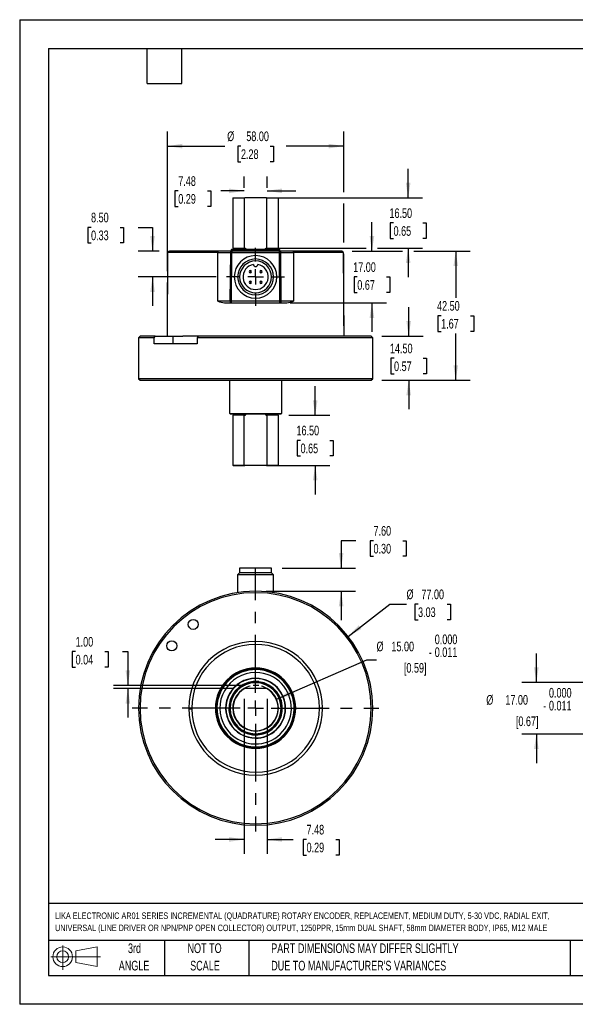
# Model space of a CAD drawing. Header units: millimetres. Extents: x 0 to 419, y 0 to 324.
# Tile 1 of 4: x 0 to 183, y 0 to 324. Entities that reach past the tile are written whole.
import ezdxf

# ---------------------------------------------------------------- set-up
doc = ezdxf.new("R2010")
doc.units = ezdxf.units.MM
doc.header["$LTSCALE"] = 1.5
doc.linetypes.add('CENTERX2', pattern=[20.32, 12.7, -2.54, 2.54, -2.54])
doc.linetypes.add('HIDDEN', pattern=[1.905, 1.27, -0.635])
for name, color, linetype in [('CENTER', 40, 'CENTERX2'), ('HIDDEN', 102, 'HIDDEN'), ('SLD-DEFPOINTS', 7, 'Continuous')]:
    doc.layers.add(name, color=color, linetype=linetype)
doc.layers.add('DIMENSIONS', color=140, linetype='Continuous', lineweight=25)
doc.layers.add('TEXT', color=140, linetype='Continuous', lineweight=25)
doc.styles.add('SLDTEXTSTYLE0', font='TXT', dxfattribs={"width": 0.7})
doc.dimstyles.new('SLDDIMSTYLE0', dxfattribs={"dimtxt": 3.237012, "dimasz": 4.953, "dimexe": 0, "dimexo": 0.0625, "dimgap": 0.809253, "dimtad": 0, "dimtih": 1, "dimtoh": 1, "dimrnd": 1e-09, "dimzin": 4, "dimdsep": 46, "dimtxsty": 'SLDTEXTSTYLE0', "dimsah": 1, "dimcen": 0.09, "dimadec": 0, "dimazin": 1, "dimtfac": 1, "dimtmove": 0, "dimatfit": 0, "dimfxl": 0, "dimfrac": 2, "dimtolj": 1, "dimtzin": 12, "dimarcsym": 0})
doc.dimstyles.new('SLDDIMSTYLE1', dxfattribs={"dimtxt": 3.237012, "dimasz": 4.953, "dimexe": 0, "dimexo": 0.0625, "dimgap": 0.809253, "dimtad": 0, "dimtih": 1, "dimtoh": 1, "dimrnd": 1e-09, "dimzin": 4, "dimdsep": 46, "dimtxsty": 'SLDTEXTSTYLE0', "dimsah": 1, "dimcen": 0, "dimadec": 0, "dimazin": 1, "dimtfac": 1, "dimtofl": 0, "dimtmove": 0, "dimatfit": 3, "dimfxl": 0, "dimfrac": 2, "dimtolj": 1, "dimtzin": 12, "dimarcsym": 0})
doc.dimstyles.new('SLDDIMSTYLE2', dxfattribs={"dimtxt": 3.237012, "dimasz": 4.953, "dimexe": 0, "dimexo": 0.0625, "dimgap": 0.809253, "dimtad": 0, "dimtih": 1, "dimtoh": 1, "dimrnd": 1e-09, "dimzin": 4, "dimdsep": 46, "dimtxsty": 'SLDTEXTSTYLE0', "dimsah": 1, "dimcen": 0, "dimadec": 0, "dimazin": 1, "dimtol": 1, "dimtm": 0.011, "dimtfac": 1, "dimtdec": 3, "dimtofl": 0, "dimtmove": 0, "dimatfit": 3, "dimfxl": 0, "dimfrac": 2, "dimtolj": 1, "dimtzin": 0, "dimarcsym": 0})
doc.dimstyles.new('SLDDIMSTYLE3', dxfattribs={"dimtxt": 3.237012, "dimasz": 4.953, "dimexe": 0, "dimexo": 0.0625, "dimgap": 0.809253, "dimtad": 0, "dimtih": 1, "dimtoh": 1, "dimrnd": 1e-09, "dimzin": 12, "dimdsep": 46, "dimtxsty": 'SLDTEXTSTYLE0', "dimsah": 1, "dimcen": 0.09, "dimadec": 0, "dimazin": 3, "dimtfac": 1, "dimtmove": 0, "dimatfit": 0, "dimfxl": 0, "dimfrac": 2, "dimtolj": 1, "dimtzin": 12, "dimarcsym": 0})
doc.dimstyles.new('SLDDIMSTYLE4', dxfattribs={"dimtxt": 3.237012, "dimasz": 4.953, "dimexe": 0, "dimexo": 0.0625, "dimgap": 0.809253, "dimtad": 0, "dimtih": 1, "dimtoh": 1, "dimrnd": 1e-09, "dimzin": 4, "dimdsep": 46, "dimtxsty": 'SLDTEXTSTYLE0', "dimsah": 1, "dimcen": 0.09, "dimadec": 0, "dimazin": 1, "dimtfac": 1, "dimtofl": 0, "dimtmove": 0, "dimatfit": 3, "dimfxl": 0, "dimfrac": 2, "dimtolj": 1, "dimtzin": 12, "dimarcsym": 0})
doc.dimstyles.new('SLDDIMSTYLE5', dxfattribs={"dimtxt": 3.237012, "dimasz": 4.953, "dimexe": 0, "dimexo": 0.0625, "dimgap": 0.809253, "dimtad": 0, "dimtih": 1, "dimtoh": 1, "dimrnd": 1e-09, "dimzin": 4, "dimdsep": 46, "dimtxsty": 'SLDTEXTSTYLE0', "dimsah": 1, "dimcen": 0.09, "dimadec": 0, "dimazin": 1, "dimtol": 1, "dimtm": 0.011, "dimtfac": 1, "dimtdec": 3, "dimtmove": 0, "dimatfit": 0, "dimfxl": 0, "dimfrac": 2, "dimtolj": 1, "dimtzin": 0, "dimarcsym": 0})

# ---------------------------------------------------------------- blocks, each defined once
blk = doc.blocks.new('Block11')
at = {"color": 7, "linetype": 'Continuous', "lineweight": 18}
for p, q in [((3.88, 7.97), (3.88, 0)), ((8.22, 6.25), (15.26, 7.55)), ((15.26, 7.55), (15.26, 1.1)), ((0, 4.32), (16.31, 4.32)), ((8.22, 2.39), (8.22, 6.25)), ((8.22, 2.39), (15.26, 1.1))]:
    blk.add_line(p, q, dxfattribs=at)
for radius in [3.23, 1.93]:
    blk.add_circle((3.88, 4.32), radius, dxfattribs=at)
blk = doc.blocks.new('Block12')
at = {"layer": 'SLD-DEFPOINTS'}
blk.add_blockref('Block11', (0, 0), dxfattribs=at)
blk = doc.blocks.new('SW_NOTE_0')
at = {"layer": 'TEXT', "color": 0, "linetype": 'CENTERX2', "lineweight": 18, "char_height": 2.12776, "attachment_point": 1, "style": 'SLDTEXTSTYLE0'}
for s, insert in [('LIKA ELECTRONIC AR01 SERIES INCREMENTAL (QUADRATURE) ROTARY ENCODER, REPLACEMENT, MEDIUM DUTY, 5-30 VDC, RADIAL EXIT,', (0, 2.74)), ('UNIVERSAL (LINE DRIVER OR NPN/PNP OPEN COLLECTOR) OUTPUT, 1250PPR, 15mm DUAL SHAFT, 58mm DIAMETER BODY, IP65, M12 MALE', (0, -1.26))]:
    blk.add_mtext(s, dxfattribs=dict(at, insert=insert))
blk = doc.blocks.new('SW_NOTE_0_3')
at = {"layer": 'TEXT', "color": 0, "linetype": 'CENTERX2', "lineweight": 18, "char_height": 3.175, "attachment_point": 1, "style": 'SLDTEXTSTYLE0'}
for s, insert in [('PART DIMENSIONS MAY DIFFER SLIGHTLY', (0, 4.09)), ("DUE TO MANUFACTURER'S VARIANCES", (0, -1.64))]:
    blk.add_mtext(s, dxfattribs=dict(at, insert=insert))
blk = doc.blocks.new('SW_NOTE_0_4')
at = {"layer": 'TEXT', "color": 0, "linetype": 'CENTERX2', "lineweight": 18, "char_height": 3.175, "attachment_point": 2, "style": 'SLDTEXTSTYLE0'}
for s, insert in [('NOT TO', (7.89, 4.09)), ('SCALE', (8.03, -1.64))]:
    blk.add_mtext(s, dxfattribs=dict(at, insert=insert))
blk = doc.blocks.new('SW_NOTE_0_5')
at = {"layer": 'TEXT', "color": 0, "linetype": 'CENTERX2', "lineweight": 18, "char_height": 3.175, "attachment_point": 2, "style": 'SLDTEXTSTYLE0'}
for s, insert in [('3rd', (3.47, 4.09)), ('ANGLE', (3.33, -1.64))]:
    blk.add_mtext(s, dxfattribs=dict(at, insert=insert))
blk = doc.blocks.new('_D')
at = {"layer": 'DIMENSIONS'}
for p, q in [((18.38, 116), (17.29, 116)), ((17.29, 116), (17.29, 110.86)), ((28, 116), (29.09, 116)), ((29.09, 116), (29.09, 110.86)), ((33.84, 116), (35.57, 116)), ((35.57, 116), (35.57, 104.89)), ((17.29, 110.86), (18.38, 110.86)), ((29.09, 110.86), (28, 110.86)), ((74.1, 104.89), (30.8, 104.89)), ((70.36, 103.89), (30.8, 103.89)), ((35.57, 103.89), (35.57, 94.36))]:
    blk.add_line(p, q, dxfattribs=at)
for points in [[(35.57, 104.89), (36.33, 109.84), (34.8, 109.84)], [(35.57, 103.89), (34.8, 98.94), (36.33, 98.94)]]:
    blk.add_solid(points, dxfattribs=at)
at = {"layer": 'DIMENSIONS', "char_height": 3.175, "attachment_point": 1, "style": 'SLDTEXTSTYLE0'}
for s, insert in [('1.00', (18.38, 120.82)), ('0.04', (18.38, 114.95))]:
    blk.add_mtext(s, dxfattribs=dict(at, insert=insert))
blk = doc.blocks.new('_D_1')
at = {"layer": 'DIMENSIONS'}
for p, q in [((107.96, 121), (121.63, 131.61)), ((121.63, 131.61), (127.16, 131.61)), ((130.95, 131.61), (129.87, 131.61)), ((129.87, 131.61), (129.87, 126.47)), ((140.57, 131.61), (141.66, 131.61)), ((141.66, 131.61), (141.66, 126.47)), ((129.87, 126.47), (130.95, 126.47)), ((141.66, 126.47), (140.57, 126.47))]:
    blk.add_line(p, q, dxfattribs=at)
blk.add_solid([(107.96, 121), (112.34, 123.44), (111.41, 124.64)], dxfattribs=at)
at = {"layer": 'DIMENSIONS', "char_height": 3.175, "attachment_point": 1, "style": 'SLDTEXTSTYLE0'}
for s, insert in [('%%c', (127.16, 136.43)), ('77.00', (132.05, 136.43)), ('3.03', (130.95, 130.56))]:
    blk.add_mtext(s, dxfattribs=dict(at, insert=insert))
blk = doc.blocks.new('_D_2')
at = {"layer": 'DIMENSIONS'}
for p, q in [((110.47, 152.5), (105.67, 152.5)), ((105.67, 152.5), (105.67, 143.49)), ((116.31, 152.5), (115.22, 152.5)), ((115.22, 152.5), (115.22, 147.36)), ((125.93, 152.5), (127.01, 152.5)), ((127.01, 152.5), (127.01, 147.36)), ((115.22, 147.36), (116.31, 147.36)), ((127.01, 147.36), (125.93, 147.36)), ((86.25, 143.49), (110.44, 143.49)), ((81, 135.89), (110.44, 135.89)), ((105.67, 135.89), (105.67, 126.36))]:
    blk.add_line(p, q, dxfattribs=at)
for points in [[(105.67, 143.49), (106.44, 148.44), (104.91, 148.44)], [(105.67, 135.89), (104.91, 130.94), (106.44, 130.94)]]:
    blk.add_solid(points, dxfattribs=at)
at = {"layer": 'DIMENSIONS', "char_height": 3.175, "attachment_point": 1, "style": 'SLDTEXTSTYLE0'}
for s, insert in [('7.60', (116.31, 157.32)), ('0.30', (116.31, 151.45))]:
    blk.add_mtext(s, dxfattribs=dict(at, insert=insert))
blk = doc.blocks.new('_D_3')
at = {"layer": 'DIMENSIONS'}
for p, q in [((84.43, 100.38), (114.15, 113.29)), ((114.15, 113.29), (117.31, 113.29))]:
    blk.add_line(p, q, dxfattribs=at)
blk.add_solid([(84.43, 100.38), (89.28, 101.65), (88.67, 103.05)], dxfattribs=at)
at = {"layer": 'DIMENSIONS', "attachment_point": 1, "style": 'SLDTEXTSTYLE0'}
for s, insert, char_height in [('0.000', (136.44, 121.63), 3.175), ('%%c', (117.31, 119.29), 3.175), ('15.00', (122.2, 119.29), 3.175), ('0.011', (136.44, 117.4), 3.175), ('-', (134.51, 117.4), 3.17), ('[0.59]', (126.3, 112.25), 3.175)]:
    blk.add_mtext(s, dxfattribs=dict(at, insert=insert, char_height=char_height))
blk = doc.blocks.new('_D_4')
at = {"layer": 'DIMENSIONS'}
for p, q in [((73.81, 100.44), (73.81, 49.46)), ((81.3, 100.44), (81.3, 49.46)), ((73.81, 54.22), (64.29, 54.22)), ((81.3, 54.22), (89.91, 54.22)), ((94.3, 54.22), (93.21, 54.22)), ((93.21, 54.22), (93.21, 49.08)), ((103.92, 54.22), (105.01, 54.22)), ((105.01, 54.22), (105.01, 49.08)), ((93.21, 49.08), (94.3, 49.08)), ((105.01, 49.08), (103.92, 49.08))]:
    blk.add_line(p, q, dxfattribs=at)
for points in [[(73.81, 54.22), (68.86, 54.99), (68.86, 53.46)], [(81.3, 54.22), (86.25, 53.46), (86.25, 54.99)]]:
    blk.add_solid(points, dxfattribs=at)
at = {"layer": 'DIMENSIONS', "char_height": 3.175, "attachment_point": 1, "style": 'SLDTEXTSTYLE0'}
for s, insert in [('7.48', (94.3, 59.04)), ('0.29', (94.3, 53.17))]:
    blk.add_mtext(s, dxfattribs=dict(at, insert=insert))
blk = doc.blocks.new('SW_CENTERMARKSYMBOL_0')
at = {"layer": 'CENTER', "color": 0}
for p, q in [((0, 5.08), (0, 40.54)), ((-5.08, 0), (-40.54, 0)), ((0, 0), (-2.54, 0)), ((0, 0), (0, 2.54)), ((0, 0), (0, -2.54)), ((0, 0), (2.54, 0)), ((5.08, 0), (40.54, 0)), ((0, -5.08), (0, -40.54))]:
    blk.add_line(p, q, dxfattribs=at)
blk = doc.blocks.new('_D_10')
at = {"layer": 'DIMENSIONS'}
for p, q in [((169.85, 105.89), (169.85, 115.41)), ((207.5, 105.89), (165.08, 105.89)), ((207.5, 88.89), (165.08, 88.89)), ((169.85, 88.89), (169.85, 79.36))]:
    blk.add_line(p, q, dxfattribs=at)
for points in [[(169.85, 105.89), (170.61, 110.84), (169.08, 110.84)], [(169.85, 88.89), (169.08, 83.94), (170.61, 83.94)]]:
    blk.add_solid(points, dxfattribs=at)
at = {"layer": 'DIMENSIONS', "attachment_point": 1, "style": 'SLDTEXTSTYLE0'}
for s, insert, char_height in [('0.000', (173.99, 104.05), 3.175), ('%%c', (153.38, 101.72), 3.175), ('17.00', (159.66, 101.72), 3.175), ('-', (172.07, 99.82), 3.17), ('0.011', (173.99, 99.82), 3.175), ('[0.67]', (163.11, 94.68), 3.175)]:
    blk.add_mtext(s, dxfattribs=dict(at, insert=insert, char_height=char_height))
blk = doc.blocks.new('_D_12')
at = {"layer": 'DIMENSIONS'}
for p, q in [((48.55, 241.12), (48.55, 287.04)), ((106.55, 267.12), (106.55, 287.04)), ((48.55, 282.27), (67.48, 282.27)), ((72.74, 282.27), (71.66, 282.27)), ((71.66, 282.27), (71.66, 277.13)), ((82.36, 282.27), (83.45, 282.27)), ((83.45, 282.27), (83.45, 277.13)), ((106.55, 282.27), (87.62, 282.27)), ((71.66, 277.13), (72.74, 277.13)), ((83.45, 277.13), (82.36, 277.13)), ((106.55, 250.62), (106.55, 263.37)), ((106.55, 223.19), (106.55, 246.87)), ((48.55, 223.19), (48.55, 237.37))]:
    blk.add_line(p, q, dxfattribs=at)
for points in [[(48.55, 282.27), (53.51, 281.51), (53.51, 283.04)], [(106.55, 282.27), (101.6, 283.04), (101.6, 281.51)]]:
    blk.add_solid(points, dxfattribs=at)
at = {"layer": 'DIMENSIONS', "char_height": 3.175, "attachment_point": 1, "style": 'SLDTEXTSTYLE0'}
for s, insert in [('%%c', (68.21, 287.09)), ('58.00', (74.49, 287.09)), ('2.28', (72.74, 281.22))]:
    blk.add_mtext(s, dxfattribs=dict(at, insert=insert))
blk = doc.blocks.new('_D_13')
at = {"layer": 'DIMENSIONS'}
for p, q in [((127.87, 219.74), (127.87, 229.27)), ((119, 219.74), (132.63, 219.74)), ((123.06, 212.49), (121.97, 212.49)), ((121.97, 212.49), (121.97, 207.35)), ((132.68, 212.49), (133.76, 212.49)), ((133.76, 212.49), (133.76, 207.35)), ((121.97, 207.35), (123.06, 207.35)), ((133.76, 207.35), (132.68, 207.35)), ((119, 205.24), (132.63, 205.24)), ((127.87, 205.24), (127.87, 195.72))]:
    blk.add_line(p, q, dxfattribs=at)
for points in [[(127.87, 219.74), (128.63, 224.7), (127.11, 224.7)], [(127.87, 205.24), (127.11, 200.29), (128.63, 200.29)]]:
    blk.add_solid(points, dxfattribs=at)
at = {"layer": 'DIMENSIONS', "char_height": 3.175, "attachment_point": 1, "style": 'SLDTEXTSTYLE0'}
for s, insert in [('14.50', (121.71, 217.31)), ('0.57', (123.06, 211.44))]:
    blk.add_mtext(s, dxfattribs=dict(at, insert=insert))
blk = doc.blocks.new('_D_14')
at = {"layer": 'DIMENSIONS'}
for p, q in [((109.31, 247.74), (125.83, 247.74)), ((129.58, 247.74), (148.11, 247.74)), ((143.35, 247.74), (143.35, 232.36)), ((138.54, 226.49), (137.45, 226.49)), ((137.45, 226.49), (137.45, 221.35)), ((148.16, 226.49), (149.25, 226.49)), ((149.25, 226.49), (149.25, 221.35)), ((137.45, 221.35), (138.54, 221.35)), ((143.35, 205.24), (143.35, 220.63)), ((149.25, 221.35), (148.16, 221.35)), ((119, 205.24), (148.11, 205.24))]:
    blk.add_line(p, q, dxfattribs=at)
for points in [[(143.35, 247.74), (142.59, 242.79), (144.11, 242.79)], [(143.35, 205.24), (144.11, 210.2), (142.59, 210.2)]]:
    blk.add_solid(points, dxfattribs=at)
at = {"layer": 'DIMENSIONS', "char_height": 3.175, "attachment_point": 1, "style": 'SLDTEXTSTYLE0'}
for s, insert in [('42.50', (137.2, 231.31)), ('1.67', (138.54, 225.44))]:
    blk.add_mtext(s, dxfattribs=dict(at, insert=insert))
blk = doc.blocks.new('_D_15')
at = {"layer": 'DIMENSIONS'}
for p, q in [((73.81, 268.59), (73.81, 272.32)), ((81.3, 268.59), (81.3, 272.32)), ((52.13, 267.56), (51.05, 267.56)), ((51.05, 267.56), (51.05, 262.41)), ((61.75, 267.56), (62.84, 267.56)), ((62.84, 267.56), (62.84, 262.41)), ((73.81, 267.56), (66.14, 267.56)), ((81.3, 267.56), (90.82, 267.56)), ((51.05, 262.41), (52.13, 262.41)), ((62.84, 262.41), (61.75, 262.41))]:
    blk.add_line(p, q, dxfattribs=at)
for points in [[(73.81, 267.56), (68.86, 268.32), (68.86, 266.79)], [(81.3, 267.56), (86.25, 266.79), (86.25, 268.32)]]:
    blk.add_solid(points, dxfattribs=at)
at = {"layer": 'DIMENSIONS', "char_height": 3.175, "attachment_point": 1, "style": 'SLDTEXTSTYLE0'}
for s, insert in [('7.48', (52.13, 272.37)), ('0.29', (52.13, 266.5))]:
    blk.add_mtext(s, dxfattribs=dict(at, insert=insert))
blk = doc.blocks.new('_D_16')
at = {"layer": 'DIMENSIONS'}
for p, q in [((127.71, 265.24), (127.71, 274.77)), ((84.54, 265.24), (132.47, 265.24)), ((122.9, 256.99), (121.81, 256.99)), ((121.81, 256.99), (121.81, 251.85)), ((132.52, 256.99), (133.6, 256.99)), ((133.6, 256.99), (133.6, 251.85)), ((121.81, 251.85), (122.9, 251.85)), ((133.6, 251.85), (132.52, 251.85)), ((84.75, 248.74), (113.92, 248.74)), ((117.67, 248.74), (132.47, 248.74)), ((127.71, 248.74), (127.71, 239.22))]:
    blk.add_line(p, q, dxfattribs=at)
for points in [[(127.71, 265.24), (128.47, 270.2), (126.94, 270.2)], [(127.71, 248.74), (126.94, 243.79), (128.47, 243.79)]]:
    blk.add_solid(points, dxfattribs=at)
at = {"layer": 'DIMENSIONS', "char_height": 3.175, "attachment_point": 1, "style": 'SLDTEXTSTYLE0'}
for s, insert in [('16.50', (121.55, 261.81)), ('0.65', (122.9, 255.94))]:
    blk.add_mtext(s, dxfattribs=dict(at, insert=insert))
blk = doc.blocks.new('_D_17')
at = {"layer": 'DIMENSIONS'}
for p, q in [((97.14, 193.74), (97.14, 203.27)), ((88.5, 193.74), (101.91, 193.74)), ((92.33, 185.49), (91.25, 185.49)), ((91.25, 185.49), (91.25, 180.35)), ((101.95, 185.49), (103.04, 185.49)), ((103.04, 185.49), (103.04, 180.35)), ((91.25, 180.35), (92.33, 180.35)), ((103.04, 180.35), (101.95, 180.35)), ((84.54, 177.24), (101.91, 177.24)), ((97.14, 177.24), (97.14, 167.72))]:
    blk.add_line(p, q, dxfattribs=at)
for points in [[(97.14, 193.74), (97.91, 198.7), (96.38, 198.7)], [(97.14, 177.24), (96.38, 172.29), (97.91, 172.29)]]:
    blk.add_solid(points, dxfattribs=at)
at = {"layer": 'DIMENSIONS', "char_height": 3.175, "attachment_point": 1, "style": 'SLDTEXTSTYLE0'}
for s, insert in [('16.50', (90.99, 190.31)), ('0.65', (92.33, 184.44))]:
    blk.add_mtext(s, dxfattribs=dict(at, insert=insert))
blk = doc.blocks.new('_D_18')
at = {"layer": 'DIMENSIONS'}
for p, q in [((23.46, 255.55), (22.37, 255.55)), ((22.37, 255.55), (22.37, 250.41)), ((33.08, 255.55), (34.17, 255.55)), ((34.17, 255.55), (34.17, 250.41)), ((38.92, 255.55), (43.67, 255.55)), ((43.67, 255.55), (43.67, 247.74)), ((22.37, 250.41), (23.46, 250.41)), ((34.17, 250.41), (33.08, 250.41)), ((45.8, 247.74), (38.91, 247.74)), ((64.56, 239.24), (38.91, 239.24)), ((43.67, 239.24), (43.67, 229.72))]:
    blk.add_line(p, q, dxfattribs=at)
for points in [[(43.67, 247.74), (44.44, 252.7), (42.91, 252.7)], [(43.67, 239.24), (42.91, 234.29), (44.44, 234.29)]]:
    blk.add_solid(points, dxfattribs=at)
at = {"layer": 'DIMENSIONS', "char_height": 3.175, "attachment_point": 1, "style": 'SLDTEXTSTYLE0'}
for s, insert in [('8.50', (23.46, 260.37)), ('0.33', (23.46, 254.5))]:
    blk.add_mtext(s, dxfattribs=dict(at, insert=insert))
blk = doc.blocks.new('_D_19')
at = {"layer": 'DIMENSIONS'}
for p, q in [((115.79, 247.74), (115.79, 257.27)), ((109.31, 247.74), (120.56, 247.74)), ((110.98, 239.24), (109.9, 239.24)), ((109.9, 239.24), (109.9, 234.1)), ((120.6, 239.24), (121.69, 239.24)), ((121.69, 239.24), (121.69, 234.1)), ((109.9, 234.1), (110.98, 234.1)), ((121.69, 234.1), (120.6, 234.1)), ((88.92, 230.74), (120.56, 230.74)), ((115.79, 230.74), (115.79, 221.22))]:
    blk.add_line(p, q, dxfattribs=at)
for points in [[(115.79, 247.74), (116.56, 252.7), (115.03, 252.7)], [(115.79, 230.74), (115.03, 225.79), (116.56, 225.79)]]:
    blk.add_solid(points, dxfattribs=at)
at = {"layer": 'DIMENSIONS', "char_height": 3.175, "attachment_point": 1, "style": 'SLDTEXTSTYLE0'}
for s, insert in [('17.00', (109.64, 244.06)), ('0.67', (110.98, 238.19))]:
    blk.add_mtext(s, dxfattribs=dict(at, insert=insert))
blk = doc.blocks.new('SW_CENTERMARKSYMBOL_1')
at = {"layer": 'CENTER', "color": 0}
for p, q in [((0, 5.08), (0, 9.54)), ((-5.08, 0), (-9.54, 0)), ((0, 0), (-2.54, 0)), ((0, 0), (0, 2.54)), ((0, 0), (0, -2.54)), ((0, 0), (2.54, 0)), ((5.08, 0), (9.54, 0)), ((0, -5.08), (0, -9.54))]:
    blk.add_line(p, q, dxfattribs=at)

msp = doc.modelspace()

# ---------------------------------------------------------------- linework, layer by layer
at = {"color": 7, "linetype": 'Continuous'}
for p, q in [((0.004, 323.854), (0.004, 0.004)), ((0.004, 323.854), (419.104, 323.854)), ((419.104, 0.004), (0.004, 0.004))]:
    msp.add_line(p, q, dxfattribs=at)
for p, q in [((70.154, 265.245), (70.054, 265.145)), ((70.054, 265.145), (70.054, 248.745)), ((70.154, 265.245), (74.017, 265.245)), ((73.812, 265.145), (74.017, 265.245)), ((73.812, 265.145), (73.812, 248.745)), ((81.091, 265.245), (74.017, 265.245)), ((81.091, 265.245), (81.295, 265.145)), ((81.091, 265.245), (84.954, 265.245)), ((81.295, 248.745), (81.295, 265.145)), ((84.954, 265.245), (85.054, 265.145)), ((85.054, 248.745), (85.054, 265.145)), ((48.554, 219.745), (48.746, 247.248)), ((65.15, 247.248), (48.746, 247.248)), ((65.365, 247.745), (49.254, 247.745)), ((65.102, 231.248), (65.15, 247.248)), ((65.15, 247.248), (69.246, 247.248)), ((69.246, 247.248), (69.134, 231.248)), ((69.746, 247.245), (69.246, 247.248)), ((69.746, 247.245), (69.393, 247.599)), ((69.654, 248.245), (69.554, 248.145)), ((85.554, 248.145), (69.554, 248.145)), ((69.554, 248.145), (69.554, 247.745)), ((69.634, 231.245), (69.746, 247.245)), ((85.454, 248.245), (69.654, 248.245)), ((85.361, 247.745), (69.746, 247.745)), ((69.746, 247.245), (85.362, 247.245)), ((70.054, 248.745), (73.812, 248.745)), ((81.295, 248.745), (85.054, 248.745)), ((85.473, 231.245), (85.362, 247.245)), ((85.554, 248.145), (85.454, 248.245)), ((85.554, 247.745), (85.554, 248.145)), ((85.973, 231.248), (85.862, 247.248)), ((85.862, 247.248), (89.957, 247.248)), ((85.973, 231.248), (85.862, 247.248)), ((105.861, 247.745), (89.742, 247.745)), ((89.957, 247.248), (90.005, 231.248)), ((106.361, 247.248), (89.957, 247.248)), ((106.362, 247.248), (106.361, 247.248)), ((106.362, 247.248), (106.554, 219.745)), ((77.554, 244.495), (77.554, 245.145)), ((75.804, 241.395), (75.804, 241.055)), ((75.804, 240.935), (75.804, 240.595)), ((79.304, 241.395), (79.304, 241.055)), ((79.304, 240.935), (79.304, 240.595)), ((75.804, 237.895), (75.804, 237.555)), ((75.804, 237.435), (75.804, 237.095)), ((79.304, 237.895), (79.304, 237.555)), ((79.304, 237.435), (79.304, 237.095)), ((77.554, 233.345), (77.554, 233.995)), ((69.134, 231.248), (65.102, 231.248)), ((69.134, 231.248), (69.634, 231.245)), ((69.279, 230.892), (69.634, 231.245)), ((85.473, 231.245), (69.634, 231.245)), ((69.634, 230.745), (85.473, 230.745)), ((85.473, 231.245), (85.827, 231.247)), ((85.827, 231.247), (85.973, 231.248)), ((90.005, 231.248), (85.973, 231.248)), ((39.554, 219.745), (39.054, 219.245)), ((39.054, 219.245), (39.054, 205.745)), ((44.193, 219.245), (39.054, 219.245)), ((44.56, 219.745), (39.554, 219.745)), ((44.193, 219.245), (44.56, 219.745)), ((44.193, 217.245), (44.193, 219.245)), ((58.335, 217.245), (44.193, 217.245)), ((44.56, 219.745), (50.33, 219.745)), ((50.33, 219.745), (50.33, 217.245)), ((50.33, 219.745), (53.61, 219.745)), ((58.702, 219.745), (53.61, 219.745)), ((58.702, 219.745), (58.335, 219.245)), ((58.335, 219.245), (58.335, 217.245)), ((116.054, 219.245), (58.335, 219.245)), ((115.554, 219.745), (58.702, 219.745)), ((116.054, 219.245), (115.554, 219.745)), ((116.054, 205.745), (116.054, 219.245)), ((116.054, 205.745), (39.054, 205.745)), ((39.054, 205.745), (39.554, 205.245)), ((39.554, 205.245), (115.554, 205.245)), ((69.054, 194.345), (69.054, 205.245)), ((86.054, 205.245), (86.054, 194.345)), ((115.554, 205.245), (116.054, 205.745)), ((69.054, 194.345), (86.054, 194.345)), ((69.154, 194.245), (69.054, 194.345)), ((86.054, 194.345), (85.954, 194.245)), ((69.154, 194.245), (85.954, 194.245)), ((73.812, 193.745), (70.054, 193.745)), ((70.054, 193.745), (70.054, 177.345)), ((73.812, 177.345), (73.812, 193.745)), ((85.054, 193.745), (81.295, 193.745)), ((81.295, 193.745), (81.295, 177.345)), ((85.054, 177.345), (85.054, 193.745)), ((70.054, 177.345), (70.154, 177.245)), ((70.154, 177.245), (74.017, 177.245)), ((74.017, 177.245), (73.812, 177.345)), ((81.091, 177.245), (74.017, 177.245)), ((81.295, 177.345), (81.091, 177.245)), ((81.091, 177.245), (84.954, 177.245)), ((84.954, 177.245), (85.054, 177.345)), ((72.304, 143.489), (72.304, 141.889)), ((77.554, 143.489), (72.304, 143.489)), ((77.554, 141.889), (77.554, 143.489)), ((82.804, 143.489), (77.554, 143.489)), ((82.804, 141.889), (82.804, 143.489)), ((72.304, 141.889), (71.654, 141.239)), ((71.654, 141.239), (71.654, 135.434)), ((77.554, 141.239), (71.654, 141.239)), ((77.554, 141.889), (72.304, 141.889)), ((82.804, 141.889), (77.554, 141.889)), ((77.554, 141.239), (77.554, 141.889)), ((83.454, 141.239), (77.554, 141.239)), ((77.554, 135.889), (77.554, 141.239)), ((83.454, 141.239), (82.804, 141.889)), ((83.454, 135.434), (83.454, 141.239)), ((79.18, 109.984), (79.218, 110.282)), ((74.017, 103.889), (73.812, 103.889)), ((81.091, 103.889), (74.017, 103.889)), ((78.533, 105.832), (78.567, 106.13)), ((81.295, 103.889), (81.091, 103.889)), ((39.054, 97.389), (39.554, 97.389)), ((55.554, 97.219), (56.554, 97.227)), ((56.554, 97.389), (56.554, 97.227)), ((64.554, 97.389), (64.354, 97.389)), ((69.154, 97.389), (69.054, 97.389)), ((86.054, 97.389), (85.954, 97.389)), ((90.754, 97.389), (90.554, 97.389)), ((98.553, 97.551), (99.553, 97.559)), ((98.554, 97.389), (98.553, 97.551)), ((115.554, 97.389), (116.054, 97.389)), ((76.54, 88.648), (76.574, 88.946)), ((75.889, 84.496), (75.927, 84.794))]:
    msp.add_line(p, q)
at = {"color": 179, "linetype": 'Continuous', "lineweight": 18}
for p, q in [((48.554, 219.745), (48.746, 247.248)), ((106.362, 247.248), (106.554, 219.745)), ((70.792, 205.745), (104.853, 205.745))]:
    msp.add_line(p, q, dxfattribs=at)
at = {"flags": 128}
for points in [[(73.812, 265.145), (73.082, 265.145), (72.412, 265.145), (71.812, 265.145), (71.29, 265.145), (70.853, 265.145), (70.507, 265.145), (70.256, 265.145), (70.104, 265.145), (70.054, 265.145)], [(85.054, 265.145), (85.003, 265.145), (84.851, 265.145), (84.6, 265.145), (84.254, 265.145), (83.817, 265.145), (83.295, 265.145), (82.695, 265.145), (82.025, 265.145), (81.295, 265.145)], [(65.15, 247.248), (65.155, 247.345), (65.167, 247.438), (65.187, 247.524), (65.214, 247.599), (65.246, 247.661), (65.283, 247.707), (65.324, 247.735), (65.365, 247.745)], [(69.746, 247.745), (69.74, 247.745), (69.722, 247.745), (69.691, 247.745), (69.648, 247.745), (69.593, 247.745), (69.525, 247.745), (69.445, 247.745), (69.443, 247.745), (69.432, 247.745), (69.402, 247.745), (69.276, 247.745), (69.172, 247.745), (69.073, 247.745), (68.958, 247.745), (68.834, 247.745), (68.702, 247.745), (68.561, 247.745), (68.551, 247.745), (68.476, 247.745), (68.256, 247.745), (68.08, 247.745), (67.922, 247.745), (67.743, 247.745), (67.557, 247.745), (67.364, 247.745), (67.165, 247.745), (67.151, 247.745), (67.044, 247.745), (66.747, 247.745), (66.513, 247.745), (66.308, 247.745), (65.365, 247.745)], [(69.746, 247.745), (69.746, 247.706), (69.746, 247.598), (69.746, 247.436), (69.746, 247.245)], [(73.812, 248.745), (74.137, 248.689), (74.273, 248.615), (74.31, 248.578), (74.336, 248.532), (74.342, 248.494), (74.336, 248.456), (74.311, 248.412), (74.251, 248.358), (74.107, 248.289), (73.812, 248.245)], [(81.295, 248.245), (80.97, 248.3), (80.834, 248.374), (80.797, 248.411), (80.771, 248.457), (80.765, 248.495), (80.772, 248.533), (80.796, 248.577), (80.856, 248.631), (81, 248.7), (81.295, 248.745)], [(89.742, 247.745), (89.548, 247.745), (89.356, 247.745), (89.168, 247.745), (88.982, 247.745), (88.8, 247.745), (88.65, 247.745), (88.361, 247.745), (88.101, 247.745), (87.942, 247.745), (87.715, 247.745), (87.497, 247.745), (87.287, 247.745), (87.087, 247.745), (86.897, 247.745), (86.716, 247.745), (86.546, 247.745), (86.543, 247.745), (86.522, 247.745), (86.467, 247.745), (86.273, 247.745), (86.141, 247.745), (86.035, 247.745), (85.928, 247.745), (85.831, 247.745), (85.742, 247.745), (85.662, 247.745), (85.657, 247.745), (85.62, 247.745), (85.53, 247.745), (85.475, 247.745), (85.436, 247.745), (85.361, 247.745)], [(85.862, 247.248), (85.827, 247.248), (85.782, 247.247), (85.715, 247.247), (85.642, 247.246), (85.546, 247.246), (85.362, 247.245)], [(89.742, 247.745), (89.784, 247.735), (89.824, 247.707), (89.861, 247.661), (89.893, 247.599), (89.92, 247.524), (89.94, 247.438), (89.953, 247.345), (89.957, 247.248)], [(67.34, 230.745), (68.314, 230.745), (69.039, 230.745), (69.484, 230.745), (69.634, 230.745)], [(69.634, 230.745), (69.634, 230.783), (69.634, 230.891), (69.634, 231.053), (69.634, 231.245)], [(85.473, 230.745), (85.473, 230.783), (85.473, 230.891), (85.473, 231.053), (85.473, 231.245)], [(85.473, 230.745), (85.623, 230.745), (86.069, 230.745), (86.793, 230.745), (87.767, 230.745)], [(73.812, 193.745), (74.137, 193.8), (74.273, 193.874), (74.31, 193.911), (74.336, 193.957), (74.342, 193.995), (74.336, 194.033), (74.311, 194.077), (74.251, 194.131), (74.107, 194.2), (73.812, 194.245)], [(81.295, 194.245), (80.97, 194.189), (80.834, 194.115), (80.797, 194.078), (80.771, 194.032), (80.765, 193.994), (80.772, 193.956), (80.796, 193.912), (80.856, 193.858), (81, 193.789), (81.295, 193.745)], [(70.054, 177.345), (70.104, 177.345), (70.256, 177.345), (70.507, 177.345), (70.853, 177.345), (71.29, 177.345), (71.812, 177.345), (72.412, 177.345), (73.082, 177.345), (73.812, 177.345)], [(81.295, 177.345), (82.025, 177.345), (82.695, 177.345), (83.295, 177.345), (83.817, 177.345), (84.254, 177.345), (84.6, 177.345), (84.851, 177.345), (85.003, 177.345), (85.054, 177.345)]]:
    msp.add_lwpolyline(points, dxfattribs=at)
for centre in [(57.048, 124.966), (49.976, 117.895)]:
    msp.add_circle(centre, 1.65)
for centre, radius, start, end in [((49.246, 247.245), 0.5, 90, 179.6), ((69.746, 247.245), 0.5, 134.82452, 179.59997), ((69.746, 247.245), 0.5, 89.97899, 134.7748), ((69.746, 247.245), 0.5, 110.20918, 127.72236), ((69.746, 247.245), 0.5, 90, 110.20918), ((70.054, 248.495), 0.25, 270, 90), ((77.554, 239.245), 7, 90, 270), ((77.554, 239.245), 7, 270, 90), ((85.054, 248.495), 0.25, 90, 270), ((-220.238, 247.229), 305.6, 0.00289, 0.09663), ((85.362, 247.245), 0.5, 45.19998, 90.021), ((-52.258, 384.162), 194.128, 315.14652, 315.29404), ((85.362, 247.245), 0.5, 52.35914, 66.51319), ((85.362, 247.245), 0.5, 0.4, 45.19998), ((105.861, 247.245), 0.5, 0.39934, 89.98979), ((105.862, 247.245), 0.5, 0.4, 90), ((77.554, 239.245), 5.9, 90, 270), ((77.554, 239.245), 5.25, 90, 270), ((77.554, 239.245), 4.15, 100.3688, 270), ((77.554, 243.395), 0.75, 185.1844, 354.8156), ((77.554, 239.245), 5.9, 270, 90), ((77.554, 239.245), 5.25, 270, 90), ((77.554, 239.245), 4.15, 270, 79.6312), ((75.804, 240.995), 0.4, 90, 270), ((75.803, 240.995), 0.06, 89.84694, 270.15306), ((75.804, 240.995), 0.4, 270, 90), ((75.804, 240.995), 0.06, 269.84694, 90.15306), ((79.304, 240.995), 0.4, 90, 270), ((79.303, 240.995), 0.06, 89.84694, 270.15306), ((79.304, 240.995), 0.4, 270, 90), ((79.304, 240.995), 0.06, 269.84694, 90.15306), ((75.804, 237.495), 0.4, 90, 270), ((75.803, 237.495), 0.06, 89.84694, 270.15306), ((75.804, 237.495), 0.4, 270, 90), ((75.804, 237.495), 0.06, 269.84694, 90.15306), ((79.304, 237.495), 0.4, 90, 270), ((79.303, 237.495), 0.06, 89.84694, 270.15306), ((79.304, 237.495), 0.4, 270, 90), ((79.304, 237.495), 0.06, 269.84694, 90.15306), ((68.304, 240.255), 9.559, 250.43051, 264.21603), ((69.634, 231.245), 0.5, 179.60002, 224.77481), ((69.634, 231.245), 0.5, 224.82423, 270), ((85.473, 231.245), 0.5, 269.98016, 270.39991), ((85.473, 231.245), 0.5, 270.39993, 0.40001), ((85.385, 231.182), 0.446, 281.80308, 8.44063), ((86.803, 240.255), 9.559, 275.78401, 289.56945), ((70.054, 193.995), 0.25, 270, 90), ((85.054, 193.995), 0.25, 90, 270), ((77.554, 97.389), 38.5, 360, 180), ((77.554, 97.389), 38, 360, 180), ((77.554, 97.389), 22, 360, 180), ((77.554, 97.389), 21, 0.44166, 180), ((77.554, 97.389), 13.2, 360, 180), ((77.554, 97.389), 13, 360, 180), ((77.554, 97.389), 12.7, 82.99996, 262.64281), ((77.554, 97.389), 11.75, 83, 263), ((77.554, 97.389), 9.85, 83, 263), ((77.554, 97.389), 9.75, 83, 263), ((77.554, 97.389), 12.7, 262.99891, 82.64385), ((77.554, 97.389), 11.75, 263, 83), ((77.554, 97.389), 9.85, 263, 83), ((77.554, 97.389), 9.75, 263, 83), ((77.554, 97.389), 12.7, 82.64277, 83), ((77.554, 97.389), 8.8, 83.38404, 263.00057), ((77.554, 97.389), 8.5, 360, 180), ((77.554, 97.389), 8.4, 360, 180), ((77.554, 97.389), 7.5, 119.92641, 180), ((77.554, 97.389), 7.4, 118.55262, 61.44738), ((77.554, 97.389), 8.8, 263.38373, 83.00088), ((77.554, 97.389), 8.8, 83, 83.38461), ((77.554, 97.389), 7.5, 360, 60.07357), ((77.554, 97.389), 38.5, 180, 360), ((77.554, 97.389), 38, 180, 360), ((77.554, 97.389), 22, 180, 360), ((77.554, 97.389), 21, 180.44166, 360), ((77.554, 97.389), 13.2, 180, 360), ((77.554, 97.389), 13, 180, 360), ((77.554, 97.389), 8.5, 180, 360), ((77.554, 97.389), 8.4, 180, 360), ((77.554, 97.389), 7.5, 180, 360), ((77.554, 97.389), 8.8, 263, 263.38461), ((77.554, 97.389), 12.7, 262.64277, 263)]:
    msp.add_arc(centre, radius, start, end)
at = {"layer": 'HIDDEN'}
msp.add_arc((77.554, 97.389), 7.5, 60.07357, 119.92641, dxfattribs=at)
at = {"layer": 'TEXT'}
for p, q in [((9.525, 314.325), (409.575, 314.325)), ((9.525, 314.325), (9.525, 9.525)), ((41.91, 302.895), (41.91, 314.325)), ((53.34, 302.895), (53.34, 314.325)), ((41.91, 302.895), (53.34, 302.895)), ((409.575, 33.189), (9.525, 33.189)), ((409.575, 20.955), (9.525, 20.955)), ((47.625, 20.955), (47.625, 9.525)), ((75.317, 20.955), (75.317, 9.525)), ((180.97, 20.955), (180.97, 9.525)), ((9.525, 9.525), (409.575, 9.525))]:
    msp.add_line(p, q, dxfattribs=at)

# ---------------------------------------------------------------- block references
at = {"layer": 'CENTER'}
for name, p in [('SW_CENTERMARKSYMBOL_1', (77.554, 239.245)), ('SW_CENTERMARKSYMBOL_0', (77.554, 97.389))]:
    msp.add_blockref(name, p, dxfattribs=at)
at = {"layer": 'SLD-DEFPOINTS'}
msp.add_blockref('Block12', (10.257, 11.331), dxfattribs=at)
at = {"layer": 'TEXT', "linetype": 'CENTERX2', "lineweight": 18}
for name, p in [('SW_NOTE_0', (11.622, 27.466)), ('SW_NOTE_0_5', (34.271, 15.953)), ('SW_NOTE_0_4', (52.886, 15.953)), ('SW_NOTE_0_3', (82.679, 15.953))]:
    msp.add_blockref(name, p, dxfattribs=at)

# ---------------------------------------------------------------- dimensions: what is measured, and where the dimension line sits
at = {"layer": 'DIMENSIONS'}
dim = msp.add_linear_dim(base=(48.554, 282.275), p1=(106.554, 219.745), p2=(48.554, 219.745), text='%%c <>', dimstyle='SLDDIMSTYLE4', dxfattribs=at)
dim.commit()
dim.dimension.update_dxf_attribs({"geometry": '_D_12', "text_midpoint": (77.554, 282.275), "dimtype": 160})
for base, p1, p2, angle, dimstyle, picture, middle in [((81.295, 267.556), (73.812, 265.145), (81.295, 265.145), 359.99999, 'SLDDIMSTYLE3', '_D_15', (56.944, 267.556)), ((127.707, 265.245), (81.295, 248.745), (81.091, 265.245), 90, 'SLDDIMSTYLE0', '_D_16', (127.707, 256.995)), ((43.673, 239.245), (49.246, 247.745), (68.014, 239.245), 90, 'SLDDIMSTYLE0', '_D_18', (43.673, 255.553)), ((115.794, 230.745), (105.861, 247.745), (85.473, 230.745), 90, 'SLDDIMSTYLE0', '_D_19', (115.794, 239.245)), ((143.351, 205.245), (105.861, 247.745), (115.554, 205.245), 90, 'SLDDIMSTYLE4', '_D_14', (143.351, 226.495)), ((127.868, 219.745), (115.554, 205.245), (115.554, 219.745), 90, 'SLDDIMSTYLE0', '_D_13', (127.868, 212.495)), ((97.144, 177.245), (85.054, 193.745), (81.091, 177.245), 90, 'SLDDIMSTYLE0', '_D_17', (97.144, 185.495)), ((105.674, 135.889), (82.804, 143.489), (77.554, 135.889), 90, 'SLDDIMSTYLE0', '_D_2', (105.674, 152.501)), ((35.565, 103.889), (77.554, 104.889), (73.812, 103.889), 89.99999, 'SLDDIMSTYLE0', '_D', (35.565, 116.001)), ((73.812, 54.224), (81.295, 103.889), (73.812, 103.889), 359.99999, 'SLDDIMSTYLE3', '_D_4', (99.111, 54.224))]:
    dim = msp.add_linear_dim(base=base, p1=p1, p2=p2, angle=angle, dimstyle=dimstyle, dxfattribs=at)
    dim.commit()
    dim.dimension.update_dxf_attribs({"geometry": picture, "text_midpoint": middle, "dimtype": 160})
dim = msp.add_diameter_dim_2p(p1=(47.144, 73.778), p2=(107.963, 121), dimstyle='SLDDIMSTYLE1', dxfattribs=at)
dim.commit()
dim.dimension.update_dxf_attribs({"geometry": '_D_1', "text_midpoint": (135.763, 131.611), "dimtype": 163})
dim = msp.add_diameter_dim_2p(p1=(70.675, 94.4), p2=(84.432, 100.378), text='<>\\P[0.59]', dimstyle='SLDDIMSTYLE2', dxfattribs=at)
dim.commit()
dim.dimension.update_dxf_attribs({"geometry": '_D_3', "text_midpoint": (133.031, 114.966), "dimtype": 163})
dim = msp.add_linear_dim(base=(169.845, 88.889), p1=(210.949, 105.889), p2=(210.949, 88.889), angle=90, text='%%c <>\\P[0.67]', dimstyle='SLDDIMSTYLE5', dxfattribs=at)
dim.commit()
dim.dimension.update_dxf_attribs({"geometry": '_D_10', "text_midpoint": (169.845, 97.389), "dimtype": 160})

doc.saveas('drawing.dxf')
